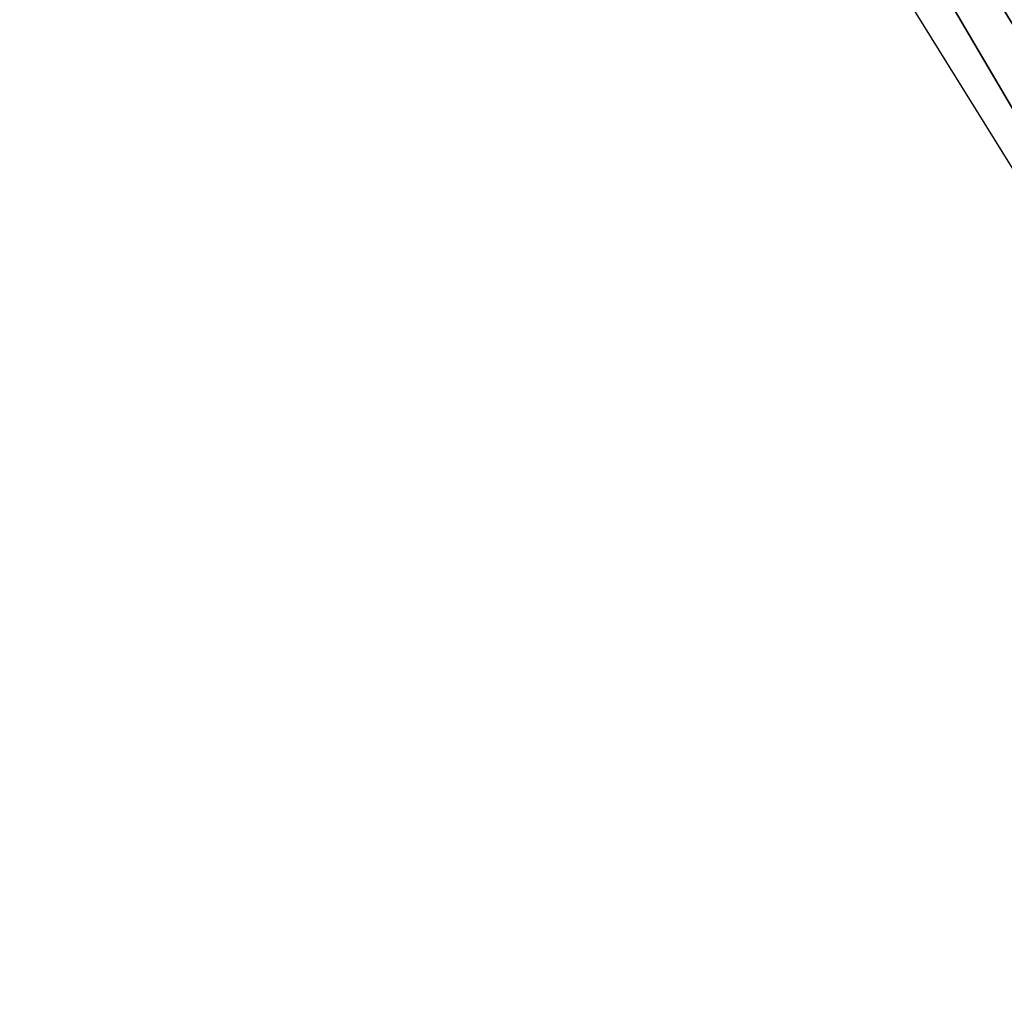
# Model space of a CAD drawing. Extents: x 1239 to 1951, y -365 to 347.
# Tile 70 of 202: x 1465.78 to 1469.55, y -91.64 to -87.89. Entities that reach past the tile are written whole.
import ezdxf

# ---------------------------------------------------------------- set-up
doc = ezdxf.new("R2010")
doc.units = 0
doc.header["$LTSCALE"] = 25.4
doc.layers.get('0').update_dxf_attribs({"color": 13, "linetype": 'CONTINUOUS'})

# ---------------------------------------------------------------- blocks, each defined once
blk = doc.blocks.new('GRUPUJ_10')
at = {"color": 0}
mesh = blk.add_polyface(dxfattribs=at)
corners = [(231.3562, 270.6484, 404.7538), (225.3778, 281.0228, 404.6466), (225.0299, 280.8255, 404.7538), (231.6871, 270.873, 404.6466)]
mesh.append_faces([[corners[k] for k in face] for face in [(0, 1, 2), (1, 0, 3)]], dxfattribs={"vtx0": -1, "color": 0})
mesh = blk.add_polyface(dxfattribs=at)
corners = [(231.1139, 270.4839, 405.0467), (225.0299, 280.8255, 404.7538), (224.7751, 280.681, 405.0467), (231.3562, 270.6484, 404.7538)]
mesh.append_faces([[corners[k] for k in face] for face in [(0, 1, 2), (1, 0, 3)]], dxfattribs={"vtx0": -1, "color": 0})
blk = doc.blocks.new('CRISTAL-L-7631-7630_STL_1')
at = {"color": 250}
blk.add_blockref('GRUPUJ_10', (146.5342, -354.2299, 165.3724), dxfattribs=at)
blk = doc.blocks.new('GRUPUJ_16')
at = {"color": 0}
blk.add_blockref('CRISTAL-L-7631-7630_STL_1', (-144.9903, 356.0603, -7.2191), dxfattribs=at)
blk = doc.blocks.new('GRUPUJ_5')
at = {"color": 0}
blk.add_blockref('GRUPUJ_16', (0, 0), dxfattribs=at)

msp = doc.modelspace()

# ---------------------------------------------------------------- block references
at = {"color": 0}
msp.add_blockref('GRUPUJ_5', (1239.459, -364.8493), dxfattribs=at)

doc.saveas('drawing.dxf')
